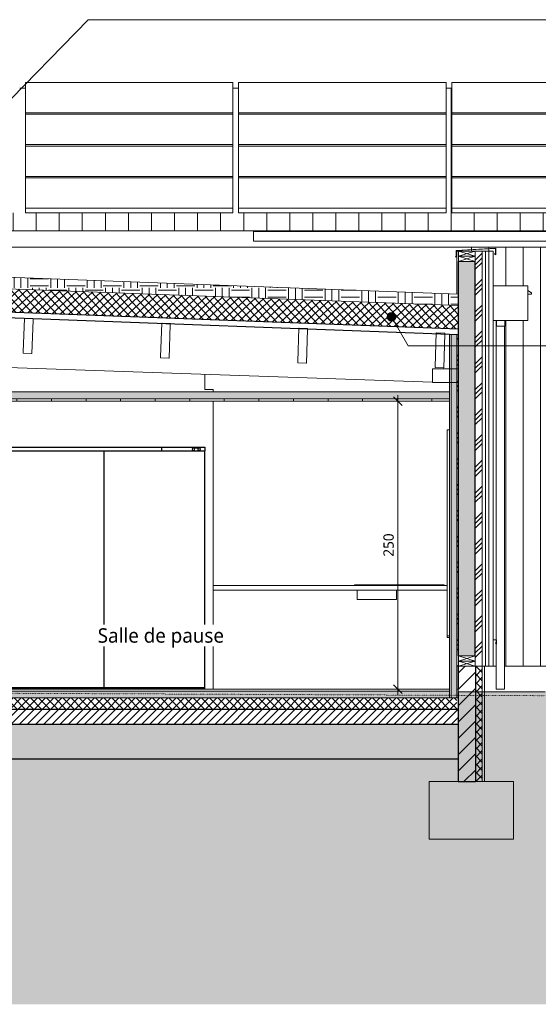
# Model space of a CAD drawing. Header units: millimetres. Extents: x -19731 to 221935, y -2951 to 6011.
# Tile 8 of 41: x 14567 to 19067, y -2732 to 5808. Entities that reach past the tile are written whole.
import ezdxf

# ---------------------------------------------------------------- set-up
doc = ezdxf.new("R2010")
doc.units = ezdxf.units.MM
doc.linetypes.add('A-pointilles', pattern=[0.53, 0, -0.53])
for name, color, linetype, lineweight in [('A-ANNO-DIMS', 211, 'Continuous', 9), ('A-ANNO-DIMS-50', 211, 'Continuous', 9), ('A-AREA-IDEN', 2, 'Continuous', 9), ('A-CLNG', 13, 'Continuous', 13), ('A-CLNG-FNSH', 13, 'Continuous', 13), ('A-CLNG-PATT', 13, 'Continuous', 13), ('A-DETL-GENF', 92, 'Continuous', 13), ('A-DOOR', 31, 'Continuous', 25), ('A-DOOR-FRAM', 31, 'Continuous', 25), ('A-FLOR', 192, 'Continuous', 13), ('A-FLOR-FNSH', 192, 'Continuous', 13), ('A-FLOR-MCUT', 51, 'Continuous', 13), ('A-FLOR-PATT', 8, 'Continuous', 13), ('A-GENM', 13, 'Continuous', 13), ('A-GLAZ', 151, 'Continuous', 13), ('A-ROOF', 132, 'Continuous', 13), ('A-ROOF-FNSH', 132, 'Continuous', 13), ('A-ROOF-OTLN', 132, 'Continuous', 13), ('A-ROOF-PATT', 132, 'Continuous', 13), ('A-WALL', 113, 'Continuous', 13), ('A-WALL-FNSH', 113, 'Continuous', 13), ('A-WALL-PATT', 111, 'Continuous', 13), ('C-TOPO-FNSH', 192, 'A-pointilles', 13), ('C-TOPO-MCUT', 51, 'Continuous', 25), ('C-TOPO-PATT', 8, 'Continuous', 100), ('G-ANNO-TEXT', 231, 'Continuous', 9), ('I-WALL', 2, 'Continuous', 13), ('P-SANR-FIXT', 6, 'Continuous', 13), ('Q-SPCQ', 91, 'Continuous', 13), ('S-BEAM', 12, 'Continuous', 13), ('S-FNDN', 32, 'Continuous', 13)]:
    doc.layers.add(name, color=color, linetype=linetype, lineweight=lineweight)
doc.styles.add('Trebuchet MS', font='trebuc.ttf', dxfattribs={"height": 90})
doc.styles.add('Trebuchet MS_1', font='trebuc.ttf', dxfattribs={"height": 125})
doc.dimstyles.new('Cotes100e_Intérieur', dxfattribs={"dimscale": 304.8, "dimtxt": 92.785582, "dimasz": 0.246063, "dimexe": 0.164042, "dimexo": 0.0625, "dimgap": 0.032808, "dimtad": 1, "dimdec": 0, "dimlfac": 0.1, "dimzin": 0, "dimdsep": 46, "dimtxsty": 'Trebuchet MS', "dimblk1": 'OBLIQUE', "dimblk2": 'OBLIQUE', "dimsah": 1, "dimcen": 0.09, "dimdle": 0.164042, "dimazin": 0, "dimtfac": 1, "dimtdec": 4, "dimtix": 1, "dimtmove": 0, "dimatfit": 3, "dimfxl": 0.164042, "dimfxlon": 1, "dimtvp": 1, "dimtolj": 1, "dimtzin": 0, "dimarcsym": 2})
pattern_1 = [(45, (-3757.88, 3183.11), (-112.2532, 112.2532), []), (45, (-3718.19, 3183.11), (0, 224.5064), []), (45, (-3797.56, 3183.11), (0, 224.5064), [])]
pattern_2 = [(135, (18676.726, 2000), (-177.7999, 88.8996), [15.715, -110.008]), (135, (18598.94, 2033.34), (-177.7999, 88.8996), [15.715, -110.008]), (135, (18676.726, 2044.45), (-177.7999, 88.8996), [15.715, -110.008]), (135, (18598.94, 2077.79), (-177.7999, 88.8996), [15.715, -110.008]), (161.565, (18665.613, 2011.113), (-355.59962, 88.89985), [35.141, -245.986]), (161.565, (18632.276, 2022.225), (-355.59962, 88.89985), [35.141, -245.986]), (161.565, (18665.614, 2055.562), (-355.59962, 88.89985), [35.141, -245.986]), (161.565, (18632.276, 2066.674), (-355.59962, 88.89985), [35.141, -245.986]), (225, (18598.94, 2011.11), (177.7999, 88.8996), [15.715, -110.008]), (225, (18676.726, 2044.45), (177.7999, 88.8996), [15.715, -110.008]), (225, (18598.94, 2055.56), (177.7999, 88.8996), [15.715, -110.008]), (225, (18676.726, 2088.9), (177.7999, 88.8996), [15.715, -110.008]), (198.435, (18632.276, 2022.225), (355.59962, 88.89985), [35.141, -245.986]), (198.435, (18665.613, 2033.337), (355.59962, 88.89985), [35.141, -245.986]), (198.435, (18632.276, 2066.674), (355.59962, 88.89985), [35.141, -245.986]), (198.435, (18665.613, 2077.787), (355.59962, 88.89985), [35.141, -245.986])]

# ---------------------------------------------------------------- blocks, each defined once
blk = doc.blocks.new('Family - IfcBeam - CVT-251872-COUPE EE_50')
at = {"layer": 'S-BEAM', "color": 10, "lineweight": 18}
for p, q in [((18157.8, 2780), (18148.7, 2780)), ((18148.7, 2780), (18148.7, 2664.8)), ((18373.7, 2780), (18157.8, 2780)), ((18373.7, 2775.2), (18373.7, 2780)), ((18373.7, 2660), (18373.7, 2775.2)), ((18148.7, 2664.8), (18148.7, 2660)), ((18148.7, 2660), (18364.6, 2660)), ((18364.6, 2660), (18373.7, 2660))]:
    blk.add_line(p, q, dxfattribs=at)
blk = doc.blocks.new('Family - IfcBeam - PANNE-251906-COUPE EE_50')
at = {"layer": 'S-BEAM', "color": 10, "lineweight": 18}
for p, q in [((15799.3, 3174.6), (15789.1, 2884.9)), ((15801.8, 3174.5), (15799.3, 3174.6)), ((15874.2, 3171.9), (15801.8, 3174.5)), ((15863.7, 2872.1), (15873.9, 3161.8)), ((15873.9, 3161.8), (15874.2, 3171.9)), ((15789.1, 2884.9), (15788.7, 2874.7)), ((15788.7, 2874.7), (15861.2, 2872.2)), ((15861.2, 2872.2), (15863.7, 2872.1))]:
    blk.add_line(p, q, dxfattribs=at)
blk = doc.blocks.new('Family - IfcBeam - PANNE-251980-COUPE EE_50')
at = {"layer": 'S-BEAM', "color": 10, "lineweight": 18}
for p, q in [((14608.2, 3216.4), (14598.1, 2928.1)), ((14611.1, 3216.3), (14608.2, 3216.4)), ((14608.2, 3216.4), (14608.2, 3216.4)), ((14683.2, 3213.8), (14611.1, 3216.3)), ((14672.6, 2914), (14682.8, 3202.3)), ((14682.8, 3202.3), (14683.2, 3213.8)), ((14598.1, 2928.1), (14597.7, 2916.6)), ((14597.7, 2916.6), (14669.8, 2914.1)), ((14669.8, 2914.1), (14672.6, 2914))]:
    blk.add_line(p, q, dxfattribs=at)
blk = doc.blocks.new('Family - IfcBeam - POUTRE-252070-COUPE EE_50')
at = {"layer": 'S-BEAM', "color": 10, "lineweight": 18}
for p, q in [((13492.1, 3255.6), (14608.2, 3216.4)), ((14683.2, 3213.8), (15507.6, 3184.8)), ((18148.7, 2662.7), (13316.7, 2832.5)), ((18295.7, 2657.5), (18225.4, 2660))]:
    blk.add_line(p, q, dxfattribs=at)
blk = doc.blocks.new('Family - IfcBeam - PANNE-252282-COUPE EE_50')
at = {"layer": 'S-BEAM', "color": 10, "lineweight": 18}
for p, q in [((18181.4, 3090.8), (18171.2, 2799.3)), ((18183.5, 3090.7), (18181.4, 3090.8)), ((18256.4, 3088.2), (18183.5, 3090.7)), ((18245.9, 2788.4), (18256.1, 3079.9)), ((18256.1, 3079.9), (18256.4, 3088.2)), ((18171.2, 2799.3), (18170.9, 2791)), ((18170.9, 2791), (18243.8, 2788.4)), ((18243.8, 2788.4), (18245.9, 2788.4))]:
    blk.add_line(p, q, dxfattribs=at)
blk = doc.blocks.new('Family - IfcBeam - PANNE-252520-COUPE EE_50')
at = {"layer": 'S-BEAM', "color": 10, "lineweight": 18}
for p, q in [((16990.4, 3132.7), (16980.1, 2841.9)), ((16992.6, 3132.6), (16990.4, 3132.7)), ((17065.3, 3130), (16992.6, 3132.6)), ((17054.8, 2830.2), (17065, 3121)), ((17065, 3121), (17065.3, 3130)), ((16980.1, 2841.9), (16979.8, 2832.9)), ((16979.8, 2832.9), (17052.5, 2830.3)), ((17052.5, 2830.3), (17054.8, 2830.2))]:
    blk.add_line(p, q, dxfattribs=at)
blk = doc.blocks.new('GROUPE SCOLAIRE ST JULIEN - PRO - Ind A_importrevit_ifc-1-COUPE EE_50')
at = {"layer": 'S-BEAM', "color": 10, "lineweight": 18}
for name in ['Family - IfcBeam - POUTRE-252070-COUPE EE_50', 'Family - IfcBeam - PANNE-251980-COUPE EE_50', 'Family - IfcBeam - PANNE-251906-COUPE EE_50', 'Family - IfcBeam - PANNE-252520-COUPE EE_50', 'Family - IfcBeam - PANNE-252282-COUPE EE_50', 'Family - IfcBeam - CVT-251872-COUPE EE_50']:
    blk.add_blockref(name, (0, 0), dxfattribs=at)
blk = doc.blocks.new('evier 1 cuve - 780 x 480 mm-7638799-COUPE EE_50')
at = {"layer": 'P-SANR-FIXT', "color": 30}
for p, q in [((17471.1, 905), (18251.1, 905)), ((17471.1, 905), (17471.1, 900)), ((17496.1, 860), (17496.1, 780)), ((17836.1, 780), (17836.1, 860)), ((18251.1, 900), (18251.1, 905)), ((17616.1, 780), (17496.1, 780)), ((17716.1, 780), (17616.1, 780)), ((17716.1, 780), (17836.1, 780))]:
    blk.add_line(p, q, dxfattribs=at)
blk = doc.blocks.new('Panneau Photovoltaïque 1700x1000 - Panneau Photovoltaïque 1800x1134-7901553-COUPE EE_50')
at = {"layer": 'Q-SPCQ', "color": 30}
for p, q in [((21966.7, 5263.9), (20166.7, 5263.9)), ((20166.7, 5263.9), (20166.7, 5000.5)), ((21966.7, 5000.5), (21966.7, 5263.9)), ((20166.7, 5000.5), (21966.7, 5000.5)), ((20166.7, 5000.5), (20166.7, 4987.8)), ((21966.7, 4987.8), (21966.7, 5000.5))]:
    blk.add_line(p, q, dxfattribs=at)
blk = doc.blocks.new('Panneau Photovoltaïque 1700x1000 - Panneau Photovoltaïque 1800x1134-V7-COUPE EE_50')
at = {"layer": 'Q-SPCQ', "color": 30}
for p, q in [((21966.7, 4435.6), (20166.7, 4435.6)), ((20166.7, 4435.6), (20166.7, 4172.3)), ((21966.7, 4172.3), (21966.7, 4435.6)), ((20166.7, 4172.3), (21966.7, 4172.3)), ((20166.7, 4172.3), (20166.7, 4133.4)), ((21966.7, 4133.4), (20166.7, 4133.4)), ((21966.7, 4133.4), (21966.7, 4172.3))]:
    blk.add_line(p, q, dxfattribs=at)
blk = doc.blocks.new('Menuiserie Alu - 1V _ 1fixe - 300x180cm - Bavettes Alu-8374634-COUPE EE_50')
at = {"layer": 'A-GLAZ', "color": 30}
for p, q in [((18275.7, 465), (18275.7, 450)), ((18285.7, 465), (18275.7, 465)), ((18275.7, 450), (18285.7, 450)), ((18285.7, 465), (18295.7, 465)), ((18295.7, 450), (18285.7, 450))]:
    blk.add_line(p, q, dxfattribs=at)
blk = doc.blocks.new('Porte de placard coulissante - 3 rails - 3 panneaux - 255cm x 210cm - Panneau lisse 2-7982112-COUPE EE_50')
at = {"layer": 'A-DOOR', "color": 20}
for p, q in [((14460.3, 2064.5), (13623.7, 2064.5)), ((15297, 2064.5), (14460.3, 2064.5)), ((14460.3, 2064.5), (14460.3, 14.5)), ((16173.7, 2064.5), (15297, 2064.5)), ((15297, 2064.5), (15297, 14.5)), ((16173.7, 14.5), (16173.7, 2064.5)), ((13623.7, 14.5), (14460.3, 14.5)), ((14460.3, 14.5), (15297, 14.5)), ((15297, 14.5), (16173.7, 14.5))]:
    blk.add_line(p, q, dxfattribs=at)
at = {"layer": 'A-DOOR', "color": 30, "lineweight": 13}
for p, q in [((13684.7, 2069), (13684.7, 2064.5)), ((13712.7, 2064.5), (13712.7, 2069)), ((14411.4, 2069), (14411.4, 2064.5)), ((14439.4, 2064.5), (14439.4, 2069)), ((14521.3, 2069), (14521.3, 2064.5)), ((14549.3, 2064.5), (14549.3, 2069)), ((15248, 2069), (15248, 2064.5)), ((15276, 2064.5), (15276, 2069)), ((15358, 2069), (15358, 2064.5)), ((15386, 2064.5), (15386, 2069)), ((16120.5, 2091.6), (16077, 2091.6)), ((16077, 2073.3), (16084.7, 2073.3)), ((16084.7, 2073.3), (16084.7, 2064.5)), ((16112.7, 2064.5), (16112.7, 2073.3)), ((16112.7, 2073.3), (16120.5, 2073.3)), ((13998.7, 12), (13623.7, 12)), ((13623.7, 12), (13623.7, 11.4)), ((13623.7, 4.4), (13623.7, 11.4)), ((13623.7, 0), (13623.7, 4.4)), ((13623.7, 4.4), (13998.7, 4.4)), ((13673.7, 13), (13673.7, 14.5)), ((13673.7, 11.9), (13673.7, 13)), ((13773.7, 13), (13673.7, 13)), ((13773.7, 14.5), (13773.7, 13)), ((13773.7, 13), (13773.7, 11.9)), ((15347, 12), (13998.7, 12)), ((13998.7, 12), (13998.7, 11.4)), ((13998.7, 4.4), (13998.7, 11.4)), ((13998.7, 0), (13998.7, 4.4)), ((13998.7, 4.4), (15798.7, 4.4)), ((14350.4, 13), (14350.4, 14.5)), ((14350.4, 11.8), (14350.4, 13)), ((14450.4, 13), (14350.4, 13)), ((14450.4, 14.5), (14450.4, 13)), ((14450.4, 13), (14450.4, 11.8)), ((14510.3, 13), (14510.3, 14.5)), ((14510.3, 11.8), (14510.3, 13)), ((14610.3, 13), (14510.3, 13)), ((14610.3, 14.5), (14610.3, 13)), ((14610.3, 13), (14610.3, 11.8)), ((15187, 13), (15187, 14.5)), ((15187, 11.8), (15187, 13)), ((15287, 13), (15187, 13)), ((15287, 14.5), (15287, 13)), ((15287, 13), (15287, 11.8)), ((15347, 13), (15347, 14.5)), ((15347, 11.8), (15347, 13)), ((15447, 13), (15347, 13)), ((15447, 11.8), (15347, 11.8)), ((15447, 14.5), (15447, 13)), ((15447, 13), (15447, 11.8)), ((15798.7, 12), (15447, 12)), ((16023.7, 12), (15798.7, 12)), ((15798.7, 11.4), (15798.7, 12)), ((15798.7, 11.4), (15798.7, 4.4)), ((15798.7, 4.4), (15798.7, 0)), ((15798.7, 4.4), (16023.7, 4.4)), ((16023.7, 13), (16023.7, 14.5)), ((16023.7, 11.8), (16023.7, 13)), ((16123.7, 13), (16023.7, 13)), ((16023.7, 3), (16023.7, 11.8)), ((16123.7, 11.8), (16023.7, 11.8)), ((16123.7, 3), (16023.7, 3)), ((16123.7, 14.5), (16123.7, 13)), ((16123.7, 13), (16123.7, 11.8)), ((16173.7, 12), (16123.7, 12)), ((16123.7, 11.8), (16123.7, 3)), ((16123.7, 4.4), (16173.7, 4.4)), ((16173.7, 11.4), (16173.7, 12)), ((16173.7, 11.4), (16173.7, 4.4)), ((16173.7, 4.4), (16173.7, 0))]:
    blk.add_line(p, q, dxfattribs=at)
for centre, radius, start, end in [((16073.7, 2082.4), 11, 90, 270), ((16073.7, 2082.4), 8.74, 90, 270), ((16073.7, 2082.4), 11, 270, 90), ((16073.7, 2082.4), 8.74, 270, 90), ((16123.7, 2082.4), 11, 90, 270), ((16123.7, 2082.4), 8.74, 90, 270), ((16123.7, 2082.4), 11, 270, 90), ((16123.7, 2082.4), 8.74, 270, 90)]:
    blk.add_arc(centre, radius, start, end, dxfattribs=at)
at = {"layer": 'A-DOOR-FRAM', "color": 20}
for p, q in [((13623.7, 2096.2), (13623.7, 2100)), ((13623.7, 2100), (13998.7, 2100)), ((13623.7, 2069), (13623.7, 2096.2)), ((13998.7, 2096.2), (13623.7, 2096.2)), ((13623.7, 2069), (13998.7, 2069)), ((13623.7, 2068.5), (13684.7, 2068.5)), ((13712.7, 2068.5), (14411.4, 2068.5)), ((13998.7, 2096.2), (13998.7, 2100)), ((13998.7, 2100), (15798.7, 2100)), ((13998.7, 2069), (13998.7, 2096.2)), ((15798.7, 2096.2), (13998.7, 2096.2)), ((13998.7, 2069), (15798.7, 2069)), ((14439.4, 2068.5), (14521.3, 2068.5)), ((14549.3, 2068.5), (15248, 2068.5)), ((15276, 2068.5), (15358, 2068.5)), ((15386, 2068.5), (16084.7, 2068.5)), ((15798.7, 2100), (15798.7, 2096.2)), ((15798.7, 2100), (16173.7, 2100)), ((15798.7, 2096.2), (15798.7, 2069)), ((16173.7, 2096.2), (15798.7, 2096.2)), ((15798.7, 2069), (16084.7, 2069)), ((16112.7, 2069), (16173.7, 2069)), ((16112.7, 2068.5), (16173.7, 2068.5)), ((16173.7, 2100), (16173.7, 2096.2)), ((16173.7, 2096.2), (16173.7, 2069))]:
    blk.add_line(p, q, dxfattribs=at)
blk = doc.blocks.new('Descente EP droite _ Boite à Eau _hôte mur_ - Descente Rectangle 70x110mm _ Boite à eau - 300x300x300-8025974-COUPE EE_50')
at = {"layer": 'A-GENM', "color": 30}
for p, q in [((18676.7, 3500), (18976.7, 3500)), ((18976.7, 3500), (18976.7, 3200)), ((19008.7, 3438), (18976.7, 3460)), ((19008.7, 3428), (18976.7, 3428)), ((19008.7, 3438), (19008.7, 3428)), ((18976.7, 3200), (18676.7, 3200)), ((18702.7, 430), (18702.7, 3200)), ((18703.7, 3150), (18703.7, 3200)), ((18775.7, 3200), (18775.7, 3150)), ((18775.7, 3150), (18703.7, 3150)), ((18772.7, 3150), (18772.7, 0)), ((18702.7, 398.2), (18702.7, 428)), ((18702.7, 0), (18702.7, 395.3)), ((18772.7, 0), (18702.7, 0))]:
    blk.add_line(p, q, dxfattribs=at)
blk = doc.blocks.new('Bavette Aluminium - Bavelle Aluminium-8374645-COUPE EE_50')
at = {"layer": 'A-GLAZ', "color": 30}
for p, q in [((18705.7, 429.7), (18676.7, 432.2)), ((18676.7, 430.2), (18703.7, 427.9)), ((18703.7, 427.9), (18703.7, 397.2)), ((18705.7, 392.3), (18705.7, 429.7)), ((18698, 402.9), (18696.6, 401.5)), ((18696.6, 401.5), (18705.7, 392.3)), ((18703.7, 397.2), (18698, 402.9))]:
    blk.add_line(p, q, dxfattribs=at)
blk = doc.blocks.new('STR_RECTANGLE - Croix 45x145-8086014-COUPE EE_50')
at = {"layer": 'A-DETL-GENF'}
for p, q in [((1220, 245), (1220, 200)), ((1220, 245), (1220, 200)), ((1365, 200), (1220, 245)), ((1220, 200), (1365, 245)), ((1220, 200), (1365, 200)), ((1220, 200), (1365, 200)), ((1365, 200), (1365, 245)), ((1365, 200), (1365, 245))]:
    blk.add_line(p, q, dxfattribs=at)
blk = doc.blocks.new('STR_RECTANGLE - Croix 45x145-V11-COUPE EE_50')
at = {"layer": 'A-DETL-GENF'}
for p, q in [((1365, 290), (1220, 290)), ((1220, 290), (1220, 245)), ((1220, 290), (1220, 245)), ((1365, 290), (1220, 290)), ((1365, 245), (1220, 290)), ((1220, 245), (1365, 290)), ((1365, 245), (1365, 290)), ((1365, 245), (1365, 290)), ((1220, 245), (1365, 245)), ((1220, 245), (1365, 245))]:
    blk.add_line(p, q, dxfattribs=at)
blk = doc.blocks.new('DIMBLOCK1-COUPE EE_50')
at = {"layer": 'A-ANNO-DIMS-50'}
for p, q in [((17847.6, 2500), (17797.6, 2500)), ((17847.6, 2500), (17810.1, 2537.5)), ((17847.6, 2550), (17847.6, -50)), ((17847.6, 2500), (17885.1, 2462.5)), ((17847.6, 2500), (17897.6, 2500)), ((17847.6, 0), (17797.6, 0)), ((17847.6, 0), (17810.1, 37.5)), ((17847.6, 0), (17885.1, -37.5)), ((17847.6, 0), (17897.6, 0))]:
    blk.add_line(p, q, dxfattribs=at)
at = {"layer": 'A-ANNO-DIMS-50', "color": 0, "insert": (17722.5, 1150.9), "char_height": 90, "width": 237.783, "attachment_point": 1, "rotation": 90, "line_spacing_factor": 1.048425, "style": 'Trebuchet MS'}
blk.add_mtext('250', dxfattribs=at)
blk = doc.blocks.new('_Oblique')
at = {"color": 0, "linetype": 'ByBlock', "lineweight": -2}
blk.add_line((-0.5, -0.5), (0.5, 0.5), dxfattribs=at)

msp = doc.modelspace()

# ---------------------------------------------------------------- hatches: boundary and pattern name
at = {"layer": 'A-CLNG-PATT'}
h = msp.add_hatch(dxfattribs=at)
h.set_pattern_fill('FP_32', color=30, angle=-225, style=0, pattern_type=2)
h.set_pattern_definition([(225, (15806.23, 2580), (-88.8996, -177.7999), [15.715, -110.008]), (225, (15772.89, 2502.21), (-88.8996, -177.7999), [15.715, -110.008]), (225, (15761.78, 2580), (-88.8996, -177.7999), [15.715, -110.008]), (225, (15728.44, 2502.21), (-88.8996, -177.7999), [15.715, -110.008]), (251.565, (15795.117, 2568.887), (-88.89985, -355.59962), [35.141, -245.986]), (251.565, (15784.004, 2535.55), (-88.89985, -355.59962), [35.141, -245.986]), (251.565, (15750.667, 2568.887), (-88.89985, -355.59962), [35.141, -245.986]), (251.565, (15739.554, 2535.55), (-88.89985, -355.59962), [35.141, -245.986]), (315, (15795.12, 2502.21), (-88.8996, 177.7999), [15.715, -110.008]), (315, (15761.78, 2580), (-88.8996, 177.7999), [15.715, -110.008]), (315, (15750.67, 2502.21), (-88.8996, 177.7999), [15.715, -110.008]), (315, (15717.33, 2580), (-88.8996, 177.7999), [15.715, -110.008]), (288.435, (15784.004, 2535.55), (-88.89985, 355.59962), [35.141, -245.986]), (288.435, (15772.892, 2568.888), (-88.89985, 355.59962), [35.141, -245.986]), (288.435, (15739.554, 2535.55), (-88.89985, 355.59962), [35.141, -245.986]), (288.435, (15728.442, 2568.888), (-88.89985, 355.59962), [35.141, -245.986])])
h.paths.add_polyline_path([(18221.5, 2520), (18295.7, 2520), (18295.7, 2580), (13316.7, 2580), (13316.7, 2520), (17991.4, 2520)])
h = msp.add_hatch(dxfattribs=at)
h.set_pattern_fill('FP_31', color=30, style=0, pattern_type=2)
h.set_pattern_definition([(90, (-3757.88, 3183.1), (-300, 2e-14), [])])
h.paths.add_polyline_path([(18221.5, 2500), (18295.7, 2500), (18295.7, 2520), (13316.7, 2520), (13316.7, 2500), (17991.4, 2500)])
at = {"layer": 'A-FLOR-PATT'}
h = msp.add_hatch(dxfattribs=at)
h.set_pattern_fill('FP_16', color=30, angle=-225, style=0, pattern_type=2)
h.set_pattern_definition([(225, (8715.084, 9e-13), (35.35534, -35.35534), []), (315, (8715.084, 9e-13), (35.35534, 35.35534), [])])
h.paths.add_polyline_path([(15001.2, -175), (18358.7, -175), (18358.7, -75), (11201.7, -75), (11201.7, -175), (14771.2, -175)])
h.paths.add_polyline_path([(1200.3, -175), (1205, -175), (1205, -75), (-1078.7, -75), (-1078.7, -175), (970.3, -175)])
h = msp.add_hatch(dxfattribs=at)
h.set_pattern_fill('FP_15', color=30, style=0, pattern_type=2)
h.set_pattern_definition([(0, (-3757.876, 3183.113), (203.2, 50.8), [16.764, -135.636, 16.764, -135.636, -812.8]), (0, (-3757.876, 3183.113), (203.2, 50.8), [-304.8, 16.764, -288.036, 16.764, -135.636, -355.6]), (0, (-3757.876, 3183.113), (203.2, 50.8), [-762, 16.764, -84.836, 16.764, -237.236]), (120, (-3681.676, 3208.513), (-145.59409, 150.57636), [16.764, -135.636, 16.764, -135.636, -812.8]), (120, (-3681.676, 3208.513), (-145.59409, 150.57636), [-304.8, 16.764, -288.036, 16.764, -135.636, -355.6]), (120, (-3681.676, 3208.513), (-145.59409, 150.57636), [-762, 16.764, -84.836, 16.764, -237.236]), (240, (-3656.276, 3310.113), (-57.60591, -201.37636), [16.764, -135.636, 16.764, -135.636, -812.8]), (240, (-3656.276, 3310.113), (-57.60591, -201.37636), [-304.8, 16.764, -288.036, 16.764, -135.636, -355.6]), (240, (-3656.276, 3310.113), (-57.60591, -201.37636), [-762, 16.764, -84.836, 16.764, -237.236])])
h.paths.add_polyline_path([(14541.2, -75), (18295.7, -75), (18295.7, -15), (11201.7, -15), (11201.7, -75), (14311.2, -75)])
h.paths.add_polyline_path([(-869.9, -75), (1142, -75), (1142, -15), (-1063.7, -15), (-1063.7, -75)])
h = msp.add_hatch(dxfattribs=at)
h.set_pattern_fill('FP_17', color=30, angle=-225, style=0, pattern_type=2)
h.set_pattern_definition([(225, (8715.084, 9e-13), (35.35534, -35.35534), [])])
h.paths.add_polyline_path([(12931.1, -305), (18371.2, -305), (18371.2, -175), (11201.7, -175), (11201.7, -305), (12471.1, -305)])
h.paths.add_polyline_path([(-869.9, -305), (1237.5, -305), (1237.5, -175), (-1139.2, -175), (-1139.2, -305)])
h = msp.add_hatch(dxfattribs=at)
h.set_pattern_fill('FP_14', color=30, angle=-41.9872, style=0, pattern_type=2)
h.set_pattern_definition([(48.0128, (8625.084, -125), (1000.000123, 1125.000363), [16.817, -1664.886]), (4.9698, (8636.334, -112.4997), (-1500.0002544, -125.0019374), [28.859, -2856.991]), (312.5108, (8665.0844, -110), (-1250.008424, 1374.992711), [20.349, -2014.504]), (87.2738, (8713.834, -78.75), (-124.9955135, -2500.0002372), [26.28, -2601.695]), (112.8338, (8715.084, -52.5005), (625.0042988, -1499.9985455), [25.769, -2551.172]), (177.2738, (8705.084, -28.75), (2500.0002372, -124.9955135), [26.28, -2601.695]), (217.6938, (8678.834, -27.4997), (1625.0092492, 1249.9871502), [34.754, -3440.606]), (252.2558, (8651.3336, -48.75), (-874.977428, -2750.0070075), [32.811, -3248.29]), (301.4298, (8641.334, -79.9995), (1000.0070216, -1624.9956933), [26.369, -2610.509]), (355.2368, (8655.084, -102.5), (-1375.000835, 124.989706), [30.104, -1475.095]), (42.3978, (8685.0845, -105), (1499.9912593, 1375.0101043), [38.931, -3854.172]), (318.8141, (8590.084, -77.5), (875.000274, -749.999582), [13.288, -1315.48]), (351.4688, (8600.084, -86.2506), (-1624.9983925, 250.0125126), [25.28, -2502.689]), (44.9998, (8625.08, -90), (0.0004, 124.9995), [17.678, -159.099]), (23.1988, (8633.834, -105), (-624.999455, -250.002774), [9.52, -942.452]), (111.8018, (8642.584, -101.25), (125.00263, -374.999556), [13.463, -659.683]), (210.9638, (8637.584, -88.75), (-375.00016, -250.000118), [21.866, -707.003]), (341.5648, (8618.834, -100), (-249.99932, 125.00056), [15.811, -379.473]), (196.3898, (8715.084, -101.25), (-1249.9981067, -375.005443), [22.15, -2192.856]), (250.3458, (8693.834, -107.5), (500.008526, 1374.996549), [18.583, -1839.676]), (113.1988, (8618.834, -125), (250.002774, -624.999455), [19.039, -932.932]), (163.6108, (8611.334, -107.5), (1250.0020337, -374.9923533), [22.15, -2192.856]), (159.4438, (8715.084, -23.75), (624.999753, -250.001696), [21.36, -1046.641]), (114.7748, (8695.084, -16.25), (624.991955, -1375.003089), [17.897, -1771.83]), (246.8018, (8617.584, -0.0003), (-249.99623, -625.002073), [19.039, -932.932]), (197.3538, (8610.084, -17.4995), (1625.001558, 499.993372), [20.954, -2074.428]), (249.4438, (8678.834, -0.0005), (250.001696, 624.999753), [10.68, -1057.321]), (281.3098, (8625.084, 0.0001), (124.999346, -500.000337), [6.374, -631.004]), (345.9638, (8626.334, -6.25), (-374.9997, 124.99967), [25.769, -489.619]), (6.0088, (8651.334, -12.4997), (-1250.0000584, -124.9952635), [23.881, -2364.24]), (123.6898, (8637.584, -77.5), (124.99858, -250.00063), [18.028, -432.666]), (173.1568, (8627.5837, -62.5), (-2124.998503, 250.016252), [31.474, -3115.945]), (240.9458, (8596.334, -58.75), (499.993725, 875.00349), [12.87, -1274.084]), (269.9998, (8590.08, -70), (124.9996, -125.0004), [7.5, -117.5]), (300.2568, (8653.834, -16.25), (-500.0052535, 874.996942), [17.365, -1719.19]), (228.0128, (8662.584, -31.25), (-1000.000123, -1125.000363), [33.634, -1648.069]), (179.9998, (8640.08, -56.25), (-125.0004, -124.9996), [32.5, -92.5]), (145.3048, (8607.5835, -56.25), (1249.99914, -875.001282), [19.764, -1956.659]), (74.0548, (8591.334, -45), (124.998327, 500.000298), [18.2, -891.813]), (27.6458, (8596.334, -27.5005), (2375.0040554, 1249.9930693), [29.633, -2933.684]), (355.4258, (8622.5843, -13.75), (1624.9994053, -125.0079832), [31.35, -3103.634])])
h.paths.add_polyline_path([(-1139.2, -605), (1237.5, -605), (1237.5, -305), (-1139.2, -305), (-1139.2, -550.1)])
h.paths.add_polyline_path([(11404.7, -605), (18371.2, -605), (18371.2, -305), (11404.7, -305), (11404.7, -550.1)])
at = {"layer": 'A-ROOF-PATT'}
h = msp.add_hatch(dxfattribs=at)
h.set_pattern_fill('FP_39', color=30, style=0, pattern_type=2)
h.set_pattern_definition([(90, (17510.17, 6641.05), (-200, 1e-14), [])])
h.paths.add_polyline_path([(22152.2, 3977.6), (22152.2, 5215.5), (21966.7, 5215.5), (21966.7, 4133.4), (20166.7, 4133.4), (20166.7, 5215.5), (20116.7, 5215.5), (20116.7, 4133.4), (18316.7, 4133.4), (18316.7, 5215.5), (18266.7, 5215.5), (18266.7, 4133.4), (16466.7, 4133.4), (16466.7, 5215.5), (16416.7, 5215.5), (16416.7, 4133.4), (14616.7, 4133.4), (14616.7, 5215.5), (14566.7, 5215.5), (14566.7, 4133.4), (13475.8, 4133.4), (13475.8, 3977.6), (22131.7, 3977.6)])
h.paths.add_polyline_path([(-1435.7, 4550.6), (-1435.7, 5086.4), (-1457.7, 5100), (-1457.7, 5215.5), (-11692, 5215.5), (-11692, 5086), (-6000, 5086), (-6000, 4550.6), (-2250, 4550.6)])
h = msp.add_hatch(dxfattribs=at)
h.set_pattern_fill('FP_22', color=30, style=0, pattern_type=2)
h.set_pattern_definition([(0, (-3757.88, 3183.11), (158.75, 158.75), [158.75, -158.75]), (0, (-3757.88, 3242.64), (158.75, 158.75), [158.75, -158.75]), (0, (-3757.88, 3302.18), (158.75, 158.75), [158.75, -158.75]), (90, (-3738.03, 3322.02), (-158.75, 158.75), [158.75, -158.75]), (90, (-3678.5, 3322.02), (-158.75, 158.75), [158.75, -158.75]), (90, (-3618.97, 3322.02), (-158.75, 158.75), [158.75, -158.75])])
h.paths.add_polyline_path([(18373.7, 3327.9), (18373.7, 3427.9), (13462.7, 3611.5), (13462.7, 3511.4), (18336.5, 3329.3)])
h = msp.add_hatch(dxfattribs=at)
h.set_pattern_fill('FP_23', color=30, angle=-225, style=0, pattern_type=2)
h.set_pattern_definition([(222.86, (15869.23, 3521.53), (34.0105, -36.6509), []), (312.86, (15869.23, 3521.53), (36.6509, 34.0105), [])])
h.paths.add_polyline_path([(18373.7, 3127.7), (18373.7, 3327.9), (13393.7, 3514), (13393.7, 3313.8), (18336.5, 3129.1)])
at = {"layer": 'A-WALL-PATT'}
h = msp.add_hatch(dxfattribs=at)
h.set_pattern_fill('FP_29', color=30, style=0, pattern_type=2)
h.set_pattern_definition([(90, (18486.23, 0), (-150, 9e-15), [])])
h.paths.add_polyline_path([(18676.7, 200), (18702.7, 200), (18702.7, 395.3), (18696.6, 401.5), (18698, 402.9), (18702.7, 398.2), (18702.7, 427.9), (18676.7, 430.2), (18676.7, 268.2)])
h.paths.add_polyline_path([(18772.7, 200), (22072.2, 200), (22072.2, 3833.6), (18486.2, 3833.6), (18486.2, 3813.8), (18698.7, 3824.9), (18698.7, 3768), (18688.2, 3778.5), (18689.7, 3779.9), (18696.7, 3772.8), (18696.7, 3822.8), (18486.2, 3811.8), (18486.2, 3801.5), (18518.7, 3801.5), (18518.7, 3800), (18676.7, 3800), (18676.7, 3500), (18976.7, 3500), (18976.7, 3460), (19008.7, 3438), (19008.7, 3428), (18976.7, 3428), (18976.7, 3200), (18775.7, 3200), (18775.7, 3150), (18772.7, 3150), (18772.7, 212.5)])
h.paths.add_polyline_path([(19371.5, 392.3), (19365, 392.3), (19365, 2260), (20365, 2260), (20365, 392.3), (19601.6, 392.3)])
h.paths.add_polyline_path([(18702.7, 430), (18702.7, 3200), (18676.7, 3200), (18676.7, 432.2), (18681.5, 431.8)])
h = msp.add_hatch(dxfattribs=at)
h.set_pattern_fill('FP_1', color=30, style=0, pattern_type=2)
h.set_pattern_definition(pattern_1)
h.paths.add_polyline_path([(18521.2, 200), (18578.7, 200), (18578.7, 3800), (18518.7, 3800), (18518.7, 200)])
h = msp.add_hatch(dxfattribs=at)
h.set_pattern_fill('FP_6', color=30, angle=135, style=0, pattern_type=2)
h.set_pattern_definition(pattern_2)
h.paths.add_polyline_path([(18514.2, 290), (18518.7, 290), (18518.7, 3711.5), (18373.7, 3711.5), (18373.7, 290), (18451.5, 290)])
h = msp.add_hatch(dxfattribs=at)
h.set_pattern_fill('FP_6', color=30, angle=135, style=0, pattern_type=2)
h.set_pattern_definition(pattern_2)
h.paths.add_polyline_path([(18336.5, -75), (18358.7, -75), (18358.7, 3078.3), (18310.7, 3080.1), (18310.7, -75)])
h = msp.add_hatch(dxfattribs=at)
h.set_pattern_fill('FP_1', color=30, style=0, pattern_type=2)
h.set_pattern_definition(pattern_1)
h.paths.add_polyline_path([(18371.2, 200), (18373.7, 200), (18373.7, 3077.7), (18358.7, 3078.3), (18358.7, 200)])
h = msp.add_hatch(dxfattribs=at)
h.set_pattern_fill('FP_25', color=30, style=0, pattern_type=2)
h.set_pattern_definition([(45, (-3757.88, 3183.11), (-70.7107, 70.7107), [])])
h.paths.add_polyline_path([(18521.2, -800), (18521.2, 200), (18371.2, 200), (18371.2, -800)])
h = msp.add_hatch(dxfattribs=at)
h.set_pattern_fill('FP_26', color=30, angle=135, style=0, pattern_type=2)
h.set_pattern_definition([(135, (18601.226, -300), (-35.3553, -35.3553), []), (225, (18601.226, -300), (35.3553, -35.3553), [])])
h.paths.add_polyline_path([(18581.2, -800), (18581.2, 200), (18521.2, 200), (18521.2, -800)])
at = {"layer": 'C-TOPO-PATT', "lineweight": 13}
h = msp.add_hatch(dxfattribs=at)
h.set_pattern_fill('FP_34', color=256, style=0, pattern_type=2)
h.set_pattern_definition([(45, (-900.38, 6040.61), (213.84253, 356.40374), [1612.9, -806.45]), (135, (-900.38, 6040.61), (213.84253, -356.40374), [1612.9, -806.45])])
h.paths.add_polyline_path([(-16447.6, -2732.2), (39152.9, -2732.2), (39152.9, -344.5), (33583.6, -81.1), (33007.1, -66.4), (31861.6, -20), (19716.6, -20.4), (19141.5, -21.1), (18371.2, -21.2), (18371.2, -605), (11201.7, -605), (11201.7, -21.6), (1237.5, -23.9), (1237.5, -605), (-1139.2, -605), (-1139.2, -25), (-2583.2, -27), (-2940, -27.5), (-4205.1, -27.5), (-10990.6, 6.6), (-11563.9, 8.1), (-11618.1, 11.9), (-15859.9, 40.6), (-16511, 41.4), (-16685.6, 40.5), (-18599.9, 25.3), (-19731.2, 25.5), (-19731.2, -2732.2), (-17258.5, -2732.2)])
at = {"layer": 'G-ANNO-TEXT'}
h = msp.add_hatch(color=7, dxfattribs=at)
edge = h.paths.add_edge_path()
edge.add_arc((17793, 3230.7), 37.5, 0, 360)

# ---------------------------------------------------------------- linework, layer by layer
at = {"layer": 'A-CLNG', "color": 30}
for p, q in [((18295.7, 2580), (13316.7, 2580)), ((18295.7, 2520), (13316.7, 2520))]:
    msp.add_line(p, q, dxfattribs=at)
at = {"layer": 'A-CLNG-FNSH', "color": 30}
msp.add_line((13316.7, 2500), (18295.7, 2500), dxfattribs=at)
at = {"layer": 'A-FLOR', "color": 30}
for p, q in [((18275.7, 2250), (18295.7, 2250)), ((18275.7, 2250), (18275.7, 2231)), ((16244.7, 900), (18275.7, 900)), ((18275.7, 860), (16244.7, 860))]:
    msp.add_line(p, q, dxfattribs=at)
at = {"layer": 'A-FLOR-FNSH', "color": 30}
for p, q in [((18295.7, 0), (11201.7, 0)), ((18371.2, 0), (18358.7, 0))]:
    msp.add_line(p, q, dxfattribs=at)
at = {"layer": 'A-FLOR-FNSH', "color": 20, "lineweight": 25}
for p, q in [((18371.2, -175), (11201.7, -175)), ((18371.2, -305), (11404.7, -305))]:
    msp.add_line(p, q, dxfattribs=at)
at = {"layer": 'A-FLOR-MCUT', "color": 30}
for p, q in [((18295.7, -15), (11201.7, -15)), ((18358.7, -75), (11201.7, -75))]:
    msp.add_line(p, q, dxfattribs=at)
at = {"layer": 'A-ROOF', "color": 30}
for p, q in [((14616.7, 5215.5), (14566.7, 5215.5)), ((16466.7, 5215.5), (16416.7, 5215.5)), ((18316.7, 5215.5), (18266.7, 5215.5)), ((16594.5, 3977.6), (13475.8, 3977.6)), ((13475.8, 3833.6), (22152.2, 3833.6)), ((13462.7, 3511.4), (18373.7, 3327.9))]:
    msp.add_line(p, q, dxfattribs=at)
at = {"layer": 'A-ROOF', "color": 20, "lineweight": 25}
for p, q in [((13393.7, 3313.8), (18373.7, 3127.7)), ((13462.7, 3261.2), (18373.7, 3077.7))]:
    msp.add_line(p, q, dxfattribs=at)
at = {"layer": 'A-ROOF-FNSH', "color": 30}
msp.add_line((18373.7, 3427.9), (13462.7, 3611.5), dxfattribs=at)
at = {"layer": 'A-ROOF-OTLN', "color": 30}
for p, q in [((16594.5, 3887.6), (16594.5, 3977.6)), ((22152.2, 3977.6), (16594.5, 3977.6)), ((22152.2, 3970.4), (16594.5, 3970.4)), ((22152.2, 3887.6), (16594.5, 3887.6))]:
    msp.add_line(p, q, dxfattribs=at)
at = {"layer": 'A-WALL', "color": 30}
for p, q in [((18373.7, 3800), (18358.7, 3800)), ((18358.7, 3800), (18358.7, 3428.5)), ((18486.2, 3833.6), (18486.2, 3814.2)), ((18486.2, 3811.8), (18486.2, 3801.5)), ((18607.7, 3800), (18518.7, 3800)), ((18578.7, 200), (18578.7, 3800)), ((18607.7, 200), (18607.7, 3800)), ((18636.7, 200), (18636.7, 3800)), ((18310.7, -75), (18310.7, 3080.1)), ((18358.7, 200), (18358.7, 3078.3)), ((18607.7, 200), (18521.2, 200)), ((18581.2, 200), (18581.2, -800)), ((18676.7, 200), (18702.7, 200)), ((18772.7, 200), (22072.2, 200)), ((18295.7, 0), (18295.7, -75)), ((18358.7, -75), (18358.7, 0)), ((18371.2, 0), (18371.2, -21.2)), ((18358.7, -75), (18371.2, -75))]:
    msp.add_line(p, q, dxfattribs=at)
at = {"layer": 'A-WALL', "color": 20, "lineweight": 25}
for p, q in [((18373.7, 290), (18373.7, 3711.5)), ((18518.7, 290), (18518.7, 3711.5)), ((18371.2, 200), (18373.7, 200)), ((18371.2, 200), (18371.2, 0)), ((18518.7, 200), (18521.2, 200)), ((18521.2, 200), (18521.2, -800)), ((18371.2, -175), (18371.2, -800)), ((18371.2, -800), (18521.2, -800))]:
    msp.add_line(p, q, dxfattribs=at)
at = {"layer": 'A-WALL-FNSH', "color": 30}
for p, q in [((18698.7, 3824.9), (18354.7, 3806.9)), ((18354.7, 3806.9), (18354.7, 3755.8)), ((18356.7, 3805), (18696.7, 3822.8)), ((18356.7, 3755), (18356.7, 3805)), ((18676.7, 3800), (18607.7, 3800)), ((18676.7, 200), (18676.7, 3800)), ((18689.7, 3779.9), (18688.2, 3778.5)), ((18688.2, 3778.5), (18698.7, 3768)), ((18696.7, 3772.8), (18689.7, 3779.9)), ((18696.7, 3822.8), (18696.7, 3772.8)), ((18698.7, 3768), (18698.7, 3824.9)), ((18354.7, 3755.8), (18348.2, 3749.3)), ((18348.2, 3749.3), (18349.7, 3747.9)), ((18349.7, 3747.9), (18356.7, 3755)), ((18295.7, 3080.6), (18295.7, 0)), ((18358.7, 0), (18358.7, 200)), ((18358.7, 200), (18371.2, 200)), ((18601.2, -800), (18601.2, 200)), ((18607.7, 200), (18676.7, 200))]:
    msp.add_line(p, q, dxfattribs=at)
at = {"layer": 'C-TOPO-FNSH', "color": 40}
msp.add_line((19125.5, -55.6), (14041.9, -32.6), dxfattribs=at)
at = {"layer": 'C-TOPO-FNSH', "color": 7, "linetype": 'Continuous'}
msp.add_line((19125.5, -21.1), (18371.2, -21.2), dxfattribs=at)
at = {"layer": 'C-TOPO-MCUT'}
for p, q in [((18371.2, -21.2), (18371.2, -175)), ((18371.2, -605), (11201.7, -605))]:
    msp.add_line(p, q, dxfattribs=at)
at = {"layer": 'G-ANNO-TEXT', "color": 50}
for p, q in [((13314.4, 3918.9), (15159.5, 5808)), ((15159.5, 5808), (22434, 5808)), ((17793, 3230.7), (17937.3, 2978.5)), ((17937.3, 2978.5), (22434, 2978.5))]:
    msp.add_line(p, q, dxfattribs=at)
msp.add_circle((17793, 3230.7), 37.5, dxfattribs=at)
at = {"layer": 'I-WALL', "color": 30}
for p, q in [((16173.7, 2600), (16173.7, 2732.1)), ((16173.7, 2600), (16244.7, 2600)), ((16244.7, 2600), (16244.7, 2580)), ((16244.7, 2500), (16244.7, 0)), ((18275.7, 2231), (18275.7, 465)), ((16173.7, 2064.5), (16173.7, 2069)), ((16173.7, 11.8), (16173.7, 14.5)), ((18358.7, 0), (18371.2, 0))]:
    msp.add_line(p, q, dxfattribs=at)
at = {"layer": 'S-FNDN', "color": 30}
for p, q in [((18851.2, -800), (18121.2, -800)), ((18121.2, -800), (18121.2, -1300)), ((18851.2, -1300), (18851.2, -800)), ((18121.2, -1300), (18851.2, -1300))]:
    msp.add_line(p, q, dxfattribs=at)

# ---------------------------------------------------------------- block references
at = {"lineweight": 5}
msp.add_blockref('GROUPE SCOLAIRE ST JULIEN - PRO - Ind A_importrevit_ifc-1-COUPE EE_50', (0, 0), dxfattribs=at)
at = {"layer": 'A-DETL-GENF'}
for name, p in [('STR_RECTANGLE - Croix 45x145-V11-COUPE EE_50', (17153.7, 3511.5)), ('STR_RECTANGLE - Croix 45x145-8086014-COUPE EE_50', (17153.7, 3511.5)), ('STR_RECTANGLE - Croix 45x145-V11-COUPE EE_50', (17153.7, 0)), ('STR_RECTANGLE - Croix 45x145-8086014-COUPE EE_50', (17153.7, 0))]:
    msp.add_blockref(name, p, dxfattribs=at)
at = {"layer": 'A-DOOR-FRAM', "color": 20}
msp.add_blockref('Porte de placard coulissante - 3 rails - 3 panneaux - 255cm x 210cm - Panneau lisse 2-7982112-COUPE EE_50', (0, 0), dxfattribs=at)
at = {"layer": 'A-GENM', "color": 30}
msp.add_blockref('Descente EP droite _ Boite à Eau _hôte mur_ - Descente Rectangle 70x110mm _ Boite à eau - 300x300x300-8025974-COUPE EE_50', (0, 0), dxfattribs=at)
at = {"layer": 'A-GLAZ', "color": 30}
for name in ['Menuiserie Alu - 1V _ 1fixe - 300x180cm - Bavettes Alu-8374634-COUPE EE_50', 'Bavette Aluminium - Bavelle Aluminium-8374645-COUPE EE_50']:
    msp.add_blockref(name, (0, 0), dxfattribs=at)
at = {"layer": 'P-SANR-FIXT', "color": 30}
msp.add_blockref('evier 1 cuve - 780 x 480 mm-7638799-COUPE EE_50', (0, 0), dxfattribs=at)
at = {"layer": 'Q-SPCQ', "color": 30}
for name, p in [('Panneau Photovoltaïque 1700x1000 - Panneau Photovoltaïque 1800x1134-7901553-COUPE EE_50', (-5550, 0)), ('Panneau Photovoltaïque 1700x1000 - Panneau Photovoltaïque 1800x1134-7901553-COUPE EE_50', (-3700, 0)), ('Panneau Photovoltaïque 1700x1000 - Panneau Photovoltaïque 1800x1134-7901553-COUPE EE_50', (-1850, 0)), ('Panneau Photovoltaïque 1700x1000 - Panneau Photovoltaïque 1800x1134-7901553-COUPE EE_50', (-5550, -276.1)), ('Panneau Photovoltaïque 1700x1000 - Panneau Photovoltaïque 1800x1134-7901553-COUPE EE_50', (-3700, -276.1)), ('Panneau Photovoltaïque 1700x1000 - Panneau Photovoltaïque 1800x1134-7901553-COUPE EE_50', (-1850, -276.1)), ('Panneau Photovoltaïque 1700x1000 - Panneau Photovoltaïque 1800x1134-7901553-COUPE EE_50', (-5550, -552.2)), ('Panneau Photovoltaïque 1700x1000 - Panneau Photovoltaïque 1800x1134-7901553-COUPE EE_50', (-3700, -552.2)), ('Panneau Photovoltaïque 1700x1000 - Panneau Photovoltaïque 1800x1134-7901553-COUPE EE_50', (-1850, -552.2)), ('Panneau Photovoltaïque 1700x1000 - Panneau Photovoltaïque 1800x1134-V7-COUPE EE_50', (-5550, 0)), ('Panneau Photovoltaïque 1700x1000 - Panneau Photovoltaïque 1800x1134-V7-COUPE EE_50', (-3700, 0)), ('Panneau Photovoltaïque 1700x1000 - Panneau Photovoltaïque 1800x1134-V7-COUPE EE_50', (-1850, 0))]:
    msp.add_blockref(name, p, dxfattribs=at)

# ---------------------------------------------------------------- dimensions: what is measured, and where the dimension line sits
at = {"layer": 'A-ANNO-DIMS'}
dim = msp.add_linear_dim(base=(17847.6, 0), p1=(17897.6, 2500), p2=(17897.6, 0), angle=90, dimstyle='Cotes100e_Intérieur', override={"dimpost": '<>', "dimfxl": 2500}, dxfattribs=at)
dim.commit()
dim.dimension.update_dxf_attribs({"geometry": 'DIMBLOCK1-COUPE EE_50', "text_midpoint": (17791.8, 1250)})

# ---------------------------------------------------------------- next in the draw order: texts
at = {"layer": 'A-AREA-IDEN', "insert": (15244.2, 529.3), "char_height": 125, "width": 1370.886, "attachment_point": 1, "style": 'Trebuchet MS_1', "bg_fill": 3, "box_fill_scale": 1.25, "bg_fill_color": 256, "bg_fill_true_color": 13158600, "bg_fill_transparency": 0}
msp.add_mtext('Salle de pause', dxfattribs=at)

doc.saveas('drawing.dxf')
